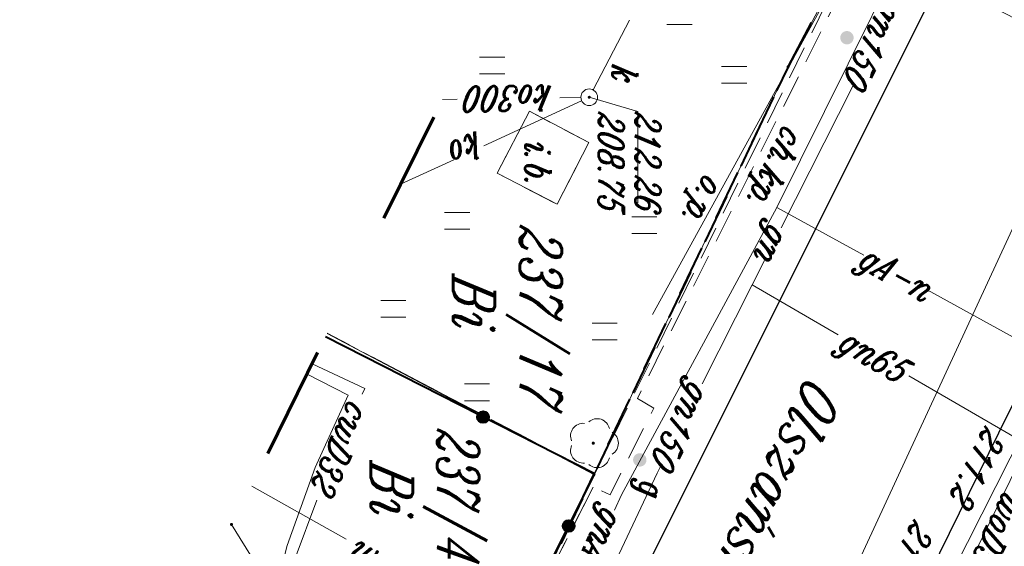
# Model space of a CAD drawing. Header units: millimetres. Extents: x -9598 to -9388, y -264557 to -264347.
# Tile 7 of 44: x -9527 to -9498, y -264499 to -264483. Entities that reach past the tile are written whole.
import ezdxf
from ezdxf.enums import TextEntityAlignment as Align

# ---------------------------------------------------------------- set-up
doc = ezdxf.new("R2010")
doc.units = ezdxf.units.MM
for name, pattern in [('Rakowicka 531_1 wstępna wersja$0$DGN Style 5', [7.845798, 3.362485, -4.483313]), ('Rakowicka 531_1 wstępna wersja$0$KTCR02-500', [1.5, 1, -0.5]), ('Rakowicka 531_1 wstępna wersja$0$KTJZ01-500', [2, 1.5, -0.5]), ('Rakowicka 531_1 wstępna wersja$0$PTTU04-500', [1.5, 1, -0.5])]:
    doc.linetypes.add(name, pattern=pattern)
doc.layers.add('-- RAMKA', color=11, linetype='Continuous')
for name, color, linetype, lineweight in [('Rakowicka 531_1 wstępna wersja$0$BUIB12_03', 250, 'Continuous', 0), ('Rakowicka 531_1 wstępna wersja$0$EGBD03', 250, 'Continuous', 0), ('Rakowicka 531_1 wstępna wersja$0$EGBO02', 250, 'Continuous', 0), ('Rakowicka 531_1 wstępna wersja$0$EGBU01', 250, 'Continuous', 0), ('Rakowicka 531_1 wstępna wersja$0$EPGPO_216', 7, 'Continuous', 0), ('Rakowicka 531_1 wstępna wersja$0$KTCR02', 250, 'Continuous', 0), ('Rakowicka 531_1 wstępna wersja$0$KTJZ01', 250, 'Continuous', 0), ('Rakowicka 531_1 wstępna wersja$0$KTKR01', 250, 'Continuous', 0), ('Rakowicka 531_1 wstępna wersja$0$KTOK05_01', 250, 'Continuous', 0), ('Rakowicka 531_1 wstępna wersja$0$KTUL01', 250, 'Continuous', 0), ('Rakowicka 531_1 wstępna wersja$0$OBOP02_01', 250, 'Continuous', 0), ('Rakowicka 531_1 wstępna wersja$0$OBOP05_02', 250, 'Continuous', 0), ('Rakowicka 531_1 wstępna wersja$0$PTTU04', 250, 'Continuous', 0), ('Rakowicka 531_1 wstępna wersja$0$SUPC_01', 250, 'Continuous', 0), ('Rakowicka 531_1 wstępna wersja$0$SUPE_01', 250, 'Continuous', 0), ('Rakowicka 531_1 wstępna wersja$0$SUPG_01', 250, 'Continuous', 0), ('Rakowicka 531_1 wstępna wersja$0$SUPK_01', 250, 'Continuous', 0), ('Rakowicka 531_1 wstępna wersja$0$SUPT_01', 250, 'Continuous', 0), ('Rakowicka 531_1 wstępna wersja$0$SUPW_01', 250, 'Continuous', 0), ('Rakowicka 531_1 wstępna wersja$0$SUUS15_03_E', 250, 'Continuous', 0), ('Rakowicka 531_1 wstępna wersja$0$SUUS15_05_K', 250, 'Continuous', 0), ('Rakowicka 531_1 wstępna wersja$0$SUUS25_G', 250, 'Continuous', 0), ('Rakowicka 531_1 wstępna wersja$0$Warstwa 2', 250, 'Continuous', 0), ('Rakowicka 531_1 wstępna wersja$0$Warstwa 5', 250, 'Continuous', 0)]:
    doc.layers.add(name, color=color, linetype=linetype, lineweight=lineweight)
for name, color, linetype, lineweight, true_color in [('Rakowicka 531_1 wstępna wersja$0$GEPPGD', 7, 'Continuous', 13, 0x008000), ('Rakowicka 531_1 wstępna wersja$0$GEPPGO', 7, 'Continuous', 13, 0x008000), ('Rakowicka 531_1 wstępna wersja$0$GULTPR', 7, 'Continuous', 13, 0xff9100), ('Rakowicka 531_1 wstępna wersja$0$GUPKSH', 7, 'Continuous', 0, 0x803300)]:
    doc.layers.add(name, color=color, linetype=linetype, lineweight=lineweight, true_color=true_color)
doc.styles.add('Rakowicka 531_1 wstępna wersja$0$Style-ITALIC_1250 I 0.20944', font='ITALIC_1250.shx', dxfattribs={"oblique": 12})

# ---------------------------------------------------------------- blocks, each defined once
blk = doc.blocks.new('Rakowicka 531_1 wstępna wersja$0$GEPPGO1_2')
at = {"layer": 'Rakowicka 531_1 wstępna wersja$0$GEPPGO', "linetype": 'Continuous', "lineweight": 13, "true_color": 0x008000}
blk.add_hatch(color=96, dxfattribs=at).paths.add_polyline_path([(0, -0.45), (-0.13906, -0.42798), (-0.2645, -0.36406), (-0.36406, -0.2645), (-0.42798, -0.13906), (-0.45, 0), (-0.42798, 0.13906), (-0.36406, 0.2645), (-0.2645, 0.36406), (-0.13906, 0.42798), (0, 0.45), (0.13906, 0.42798), (0.2645, 0.36406), (0.36406, 0.2645), (0.42798, 0.13906), (0.45, 0), (0.42798, -0.13906), (0.36406, -0.2645), (0.2645, -0.36406), (0.13906, -0.42798)])
blk = doc.blocks.new('Rakowicka 531_1 wstępna wersja$0$GULTPR1')
at = {"layer": 'Rakowicka 531_1 wstępna wersja$0$GULTPR', "color": 30, "linetype": 'Continuous', "lineweight": 13, "flags": 128}
for points in [[(34.91081, 5), (43.57107, 0)], [(0, 0), (50, 0)], [(33.57107, 0), (24.91081, -5)]]:
    blk.add_lwpolyline(points, dxfattribs=at)
blk = doc.blocks.new('Rakowicka 531_1 wstępna wersja$0$GUPKSH1')
at = {"layer": 'Rakowicka 531_1 wstępna wersja$0$GUPKSH', "linetype": 'Continuous', "lineweight": 13}
blk.add_hatch(color=36, dxfattribs=at).paths.add_polyline_path([(0, -0.45), (-0.11647, -0.43467), (-0.225, -0.38971), (-0.3182, -0.3182), (-0.38971, -0.225), (-0.43467, -0.11647), (-0.45, 0), (-0.43467, 0.11647), (-0.38971, 0.225), (-0.3182, 0.3182), (-0.225, 0.38971), (-0.11647, 0.43467), (0, 0.45), (0.11647, 0.43467), (0.225, 0.38971), (0.3182, 0.3182), (0.38971, 0.225), (0.43467, 0.11647), (0.45, 0), (0.43467, -0.11647), (0.38971, -0.225), (0.3182, -0.3182), (0.225, -0.38971), (0.11647, -0.43467)])
blk = doc.blocks.new('Rakowicka 531_1 wstępna wersja$0$OBOP02_01')
at = {"layer": 'Rakowicka 531_1 wstępna wersja$0$OBOP02_01', "linetype": 'Continuous', "lineweight": 13}
h = blk.add_hatch(color=96, dxfattribs=at)
edge = h.paths.add_edge_path()
edge.add_arc((0, 0), 0.05, 0, 360)
at = {"layer": 'Rakowicka 531_1 wstępna wersja$0$OBOP02_01', "color": 96, "linetype": 'Continuous', "lineweight": 13}
for centre, start, end in [((0, 0.375), 30.1471, 149.8529), ((-0.357, 0.116), 102.1471, 221.8529), ((0.357, 0.116), 318.1471, 77.8529), ((-0.22, -0.303), 174.1472, 293.8529), ((0.22, -0.303), 246.1471, 5.8529)]:
    blk.add_arc(centre, 0.375, start, end, dxfattribs=at)
blk = doc.blocks.new('Rakowicka 531_1 wstępna wersja$0$SUUS25_1')
at = {"layer": 'Rakowicka 531_1 wstępna wersja$0$SUUS25_G', "linetype": 'Continuous', "lineweight": 13}
h = blk.add_hatch(color=250, dxfattribs=at)
edge = h.paths.add_edge_path()
edge.add_arc((0, 0), 0.2, 0, 360)
blk = doc.blocks.new('Rakowicka 531_1 wstępna wersja$0$PTTU04_01')
at = {"layer": 'Rakowicka 531_1 wstępna wersja$0$PTTU04', "color": 250, "linetype": 'Continuous', "lineweight": 13}
for p, q in [((-0.25, -0.375), (-0.25, 0.375)), ((0.25, -0.375), (0.25, 0.375))]:
    blk.add_line(p, q, dxfattribs=at)
blk = doc.blocks.new('Rakowicka 531_1 wstępna wersja$0$SUUS15_05_K')
at = {"layer": 'Rakowicka 531_1 wstępna wersja$0$SUUS15_05_K', "color": 36, "linetype": 'Continuous', "lineweight": 13}
blk.add_circle((0, 0), 0.25, dxfattribs=at)
blk = doc.blocks.new('Rakowicka 531_1 wstępna wersja')
at = {"layer": 'Rakowicka 531_1 wstępna wersja$0$KTOK05_01', "linetype": 'Continuous', "lineweight": 40}
h = blk.add_hatch(color=250, dxfattribs=at)
edge = h.paths.add_edge_path()
edge.add_arc((7425391.205, 5549025.656), 0.17, 0, 360)
h = blk.add_hatch(color=250, dxfattribs=at)
edge = h.paths.add_edge_path()
edge.add_arc((7425387.951, 5549023.097), 0.17, 0, 360)
at = {"layer": 'Rakowicka 531_1 wstępna wersja$0$BUIB12_03', "color": 250, "linetype": 'Continuous', "lineweight": 13, "flags": 128}
blk.add_lwpolyline([(7425378.81, 5549024.48), (7425380.66, 5549023.52), (7425381.59, 5549025.31), (7425379.74, 5549026.26), (7425378.81, 5549024.48)], close=True, dxfattribs=at)
at = {"layer": 'Rakowicka 531_1 wstępna wersja$0$EGBD03', "color": 96, "linetype": 'Continuous', "lineweight": 13, "flags": 128}
for points in [[(7425413.498, 5549014.558), (7425408.86, 5549016.72), (7425402.04, 5549020.24), (7425394.96, 5549023.88), (7425389.67, 5549026.41), (7425377.48, 5549032.21), (7425364.05, 5549039.31)], [(7425352.387, 5549034.734), (7425355.7, 5549042.97), (7425363.81, 5549038.86), (7425364.05, 5549039.31), (7425377.48, 5549032.21), (7425389.67, 5549026.41), (7425385.452, 5549018.436)], [(7425385.452, 5549018.436), (7425389.67, 5549026.41), (7425394.96, 5549023.88), (7425402.04, 5549020.24), (7425398.14, 5549012.182)]]:
    blk.add_lwpolyline(points, dxfattribs=at)
at = {"layer": 'Rakowicka 531_1 wstępna wersja$0$EGBO02', "color": 96, "linetype": 'Continuous', "lineweight": 40}
for p, q in [((7425379.099, 5549031.44), (7425380.454, 5549030.795)), ((7425381.357, 5549030.366), (7425382.711, 5549029.721)), ((7425383.614, 5549029.291), (7425384.969, 5549028.647)), ((7425385.872, 5549028.217), (7425387.226, 5549027.573)), ((7425388.129, 5549027.143), (7425389.484, 5549026.499)), ((7425390.386, 5549026.068), (7425391.739, 5549025.42))]:
    blk.add_line(p, q, dxfattribs=at)
at = {"layer": 'Rakowicka 531_1 wstępna wersja$0$EGBO02', "color": 96, "linetype": 'Continuous', "lineweight": 40, "flags": 128}
blk.add_lwpolyline([(7425376.855, 5549032.54), (7425377.48, 5549032.21), (7425378.196, 5549031.869)], dxfattribs=at)
at = {"layer": 'Rakowicka 531_1 wstępna wersja$0$EPGPO_216', "color": 8, "linetype": 'Continuous', "lineweight": 40}
for p, q in [((7425377.479, 5549032.21), (7425376.153, 5549032.911)), ((7425379.737, 5549031.136), (7425378.382, 5549031.781)), ((7425381.994, 5549030.062), (7425380.64, 5549030.707)), ((7425384.252, 5549028.988), (7425382.897, 5549029.633)), ((7425386.509, 5549027.914), (7425385.155, 5549028.558)), ((7425388.767, 5549026.84), (7425387.412, 5549027.484))]:
    blk.add_line(p, q, dxfattribs=at)
at = {"layer": 'Rakowicka 531_1 wstępna wersja$0$EPGPO_216', "color": 8, "linetype": 'Continuous', "lineweight": 40, "flags": 128}
blk.add_lwpolyline([(7425391.023, 5549025.763), (7425389.67, 5549026.41), (7425389.67, 5549026.41)], dxfattribs=at)
at = {"layer": 'Rakowicka 531_1 wstępna wersja$0$GEPPGD', "color": 250, "linetype": 'Rakowicka 531_1 wstępna wersja$0$DGN Style 5', "lineweight": 70, "flags": 128}
blk.add_lwpolyline([(7425284.958, 5549147.04), (7425252.6, 5549083.92), (7425409.418, 5549006.623), (7425423.137, 5549033.307), (7425330.222, 5549078.944), (7425348.524, 5549115.33), (7425284.958, 5549147.04)], close=True, dxfattribs=at)
at = {"layer": 'Rakowicka 531_1 wstępna wersja$0$KTCR02', "color": 250, "linetype": 'Rakowicka 531_1 wstępna wersja$0$KTCR02-500', "lineweight": 13, "flags": 128}
blk.add_lwpolyline([(7425356.71, 5549043.03), (7425357.13, 5549043.42), (7425357.95, 5549043.83), (7425358.74, 5549044), (7425360.26, 5549043.83), (7425361.86, 5549043.22), (7425363.37, 5549042.5), (7425390.57, 5549028.92), (7425395.4, 5549026.5), (7425401.56, 5549023.41), (7425401.9, 5549021.29), (7425401.55, 5549020.59), (7425394.96, 5549023.88), (7425390.04, 5549026.39), (7425390.27, 5549026.89), (7425387.68, 5549028.2), (7425387.39, 5549027.71), (7425374.13, 5549034.34), (7425374.38, 5549034.77), (7425372.6, 5549035.65), (7425372.242, 5549034.976)], dxfattribs=at)
at = {"layer": 'Rakowicka 531_1 wstępna wersja$0$KTJZ01', "color": 250, "linetype": 'Rakowicka 531_1 wstępna wersja$0$KTJZ01-500', "lineweight": 13, "flags": 128}
for points in [[(7425302.84, 5549081.09), (7425303.26, 5549080.9), (7425315.16, 5549074.94), (7425320.45, 5549072.38), (7425324.79, 5549070.18), (7425329.97, 5549067.64), (7425348.54, 5549058.38), (7425354.22, 5549055.61), (7425357.67, 5549053.91), (7425362.03, 5549051.7), (7425363.18, 5549051.07), (7425368.65, 5549048.38), (7425372.69, 5549046.37), (7425377.06, 5549044.2), (7425384.6, 5549040.44), (7425387.82, 5549038.8), (7425393.82, 5549035.85), (7425394.13, 5549035.69), (7425398.63, 5549033.36), (7425412.124, 5549026.776), (7425418.203, 5549023.709)], [(7425414.729, 5549016.952), (7425410.91, 5549018.76), (7425408.349, 5549019.931), (7425407.59, 5549020.4), (7425401.56, 5549023.41), (7425395.4, 5549026.5), (7425390.57, 5549028.92), (7425363.37, 5549042.5), (7425361.86, 5549043.22), (7425360.26, 5549043.83), (7425358.74, 5549044), (7425357.95, 5549043.83), (7425357.13, 5549043.42), (7425356.71, 5549043.03)], [(7425393.82, 5549035.85), (7425387.82, 5549038.8)], [(7425389.65, 5549026.44), (7425385.444, 5549018.44)], [(7425408.199, 5549007.223), (7425408.18, 5549008.8), (7425408.51, 5549015.61), (7425405.18, 5549017.48), (7425400.68, 5549019.75), (7425401.55, 5549020.59), (7425394.96, 5549023.88), (7425390.04, 5549026.39)]]:
    blk.add_lwpolyline(points, dxfattribs=at)
at = {"layer": 'Rakowicka 531_1 wstępna wersja$0$KTKR01', "color": 250, "linetype": 'Continuous', "lineweight": 30, "flags": 128}
for points in [[(7425302.84, 5549081.09), (7425303.26, 5549080.9), (7425315.16, 5549074.94), (7425320.45, 5549072.38), (7425324.79, 5549070.18), (7425329.97, 5549067.64), (7425348.54, 5549058.38), (7425354.22, 5549055.61), (7425357.67, 5549053.91), (7425362.03, 5549051.7), (7425363.18, 5549051.07), (7425368.65, 5549048.38), (7425372.69, 5549046.37), (7425377.06, 5549044.2), (7425384.6, 5549040.44), (7425387.82, 5549038.8), (7425393.82, 5549035.85), (7425394.13, 5549035.69), (7425398.63, 5549033.36), (7425412.124, 5549026.776), (7425418.203, 5549023.709)], [(7425414.729, 5549016.952), (7425410.91, 5549018.76), (7425408.349, 5549019.931), (7425407.59, 5549020.4), (7425401.56, 5549023.41), (7425395.4, 5549026.5), (7425390.57, 5549028.92), (7425363.37, 5549042.5), (7425361.86, 5549043.22), (7425360.26, 5549043.83), (7425358.74, 5549044), (7425357.95, 5549043.83), (7425357.13, 5549043.42), (7425356.71, 5549043.03), (7425356.34, 5549042.65), (7425355.37, 5549041.75), (7425355.12, 5549041.34), (7425354.07, 5549038.72), (7425352.442, 5549034.707)]]:
    blk.add_lwpolyline(points, dxfattribs=at)
at = {"layer": 'Rakowicka 531_1 wstępna wersja$0$KTOK05_01', "color": 250, "linetype": 'Continuous', "lineweight": 40}
for p, q in [((7425389.65, 5549026.44), (7425385.556, 5549018.385)), ((7425401.25, 5549020.59), (7425389.65, 5549026.44))]:
    blk.add_line(p, q, dxfattribs=at)
for centre, radius in [((7425391.205, 5549025.656), 0.175), ((7425391.205, 5549025.656), 0.17), ((7425387.951, 5549023.097), 0.175), ((7425387.951, 5549023.097), 0.17)]:
    blk.add_circle(centre, radius, dxfattribs=at)
at = {"layer": 'Rakowicka 531_1 wstępna wersja$0$OBOP05_02', "color": 250, "linetype": 'Continuous', "lineweight": 13}
blk.add_line((7425374.28, 5549033.99), (7425384.88, 5549028.16), dxfattribs=at)
at = {"layer": 'Rakowicka 531_1 wstępna wersja$0$PTTU04', "color": 250, "linetype": 'Rakowicka 531_1 wstępna wersja$0$PTTU04-500', "lineweight": 13, "flags": 128}
blk.add_lwpolyline([(7425373.324, 5549024.414), (7425374.42, 5549026.66), (7425369.77, 5549028.95), (7425371.18, 5549032.05), (7425371.6, 5549031.7), (7425372.69, 5549033.68), (7425371.82, 5549034.18), (7425372.244, 5549034.978), (7425374.28, 5549033.99), (7425374.28, 5549033.99), (7425389.65, 5549026.44), (7425385.444, 5549018.44)], dxfattribs=at)
blk.add_lwpolyline([(7425378.81, 5549024.48), (7425380.66, 5549023.52), (7425381.59, 5549025.31), (7425379.74, 5549026.26), (7425378.81, 5549024.48)], close=True, dxfattribs=at)
at = {"layer": 'Rakowicka 531_1 wstępna wersja$0$SUPC_01', "color": 212, "linetype": 'Continuous', "lineweight": 13, "flags": 128}
for points in [[(7425386.354, 5549017.991), (7425387.1, 5549019.56), (7425387.265, 5549019.486)], [(7425386.665, 5549017.838), (7425387.29, 5549019.07), (7425389.46, 5549018.08), (7425391.79, 5549017.24), (7425394.12, 5549016.648)], [(7425390.432, 5549018.128), (7425392.17, 5549017.48), (7425395.33, 5549016.65), (7425397.29, 5549016.4), (7425399, 5549016.2)]]:
    blk.add_lwpolyline(points, dxfattribs=at)
at = {"layer": 'Rakowicka 531_1 wstępna wersja$0$SUPE_01', "color": 1, "linetype": 'Continuous', "lineweight": 13, "flags": 128}
for points in [[(7425383.17, 5549042.164), (7425387.76, 5549039.86), (7425396.11, 5549035.793)], [(7425400.045, 5549033.346), (7425388.35, 5549039.27), (7425386.67, 5549040.11)]]:
    blk.add_lwpolyline(points, dxfattribs=at)
at = {"layer": 'Rakowicka 531_1 wstępna wersja$0$SUPG_01', "color": 52, "linetype": 'Continuous', "lineweight": 13, "flags": 128}
for points in [[(7425384.151, 5549036.362), (7425391.122, 5549049.032)], [(7425386.713, 5549035.818), (7425393.04, 5549046.73), (7425392.78, 5549047.16), (7425391.19, 5549047.87), (7425391.602, 5549048.796)], [(7425370.212, 5549037.557), (7425381.68, 5549031.87)], [(7425381.68, 5549031.87), (7425383.113, 5549034.475)], [(7425382.29, 5549032.005), (7425378.06, 5549034.145)], [(7425384, 5549031.14), (7425385.487, 5549033.704)], [(7425381.68, 5549031.87), (7425390.27, 5549027.23), (7425390.731, 5549027.021)], [(7425384, 5549031.14), (7425383.274, 5549031.507)], [(7425384, 5549031.14), (7425386.96, 5549029.647)], [(7425389.451, 5549028.39), (7425389.63, 5549028.3), (7425403.075, 5549021.961)]]:
    blk.add_lwpolyline(points, dxfattribs=at)
at = {"layer": 'Rakowicka 531_1 wstępna wersja$0$SUPK_01', "color": 36, "linetype": 'Continuous', "lineweight": 13, "flags": 128}
for points in [[(7425378.062, 5549040.892), (7425396.36, 5549032.42), (7425401.34, 5549030.03), (7425401.614, 5549029.984)], [(7425378.169, 5549026.386), (7425376.089, 5549027.476)], [(7425378.404, 5549025.388), (7425378.394, 5549026.02)], [(7425378.495, 5549026.043), (7425379.844, 5549023.119)], [(7425378.458, 5549021.883), (7425378.451, 5549022.327)], [(7425380.256, 5549022.227), (7425380.991, 5549020.635)], [(7425391.16, 5549015.58), (7425393.624, 5549017.103)]]:
    blk.add_lwpolyline(points, dxfattribs=at)
at = {"layer": 'Rakowicka 531_1 wstępna wersja$0$SUPW_01', "color": 5, "linetype": 'Continuous', "lineweight": 13, "flags": 128}
blk.add_lwpolyline([(7425391.595, 5549019.006), (7425390.018, 5549016.185)], dxfattribs=at)
at = {"layer": 'Rakowicka 531_1 wstępna wersja$0$SUUS15_05_K', "color": 36, "linetype": 'Continuous', "lineweight": 13, "flags": 128}
blk.add_lwpolyline([(7425378.39, 5549026.27), (7425378.817, 5549027.722), (7425381.544, 5549027.722)], dxfattribs=at)
at = {"layer": 'Rakowicka 531_1 wstępna wersja$0$OBOP02_01', "color": 96, "linetype": 'Continuous', "lineweight": 13}
blk.add_blockref('Rakowicka 531_1 wstępna wersja$0$OBOP02_01', (7425388.73, 5549026.39), dxfattribs=at)
at = {"layer": 'Rakowicka 531_1 wstępna wersja$0$PTTU04', "color": 250, "linetype": 'Continuous', "lineweight": 13}
for p in [(7425377.722, 5549030.599), (7425375.966, 5549028.965), (7425382.21, 5549027.918), (7425385.393, 5549026.732), (7425377.437, 5549023.368), (7425387.21, 5549022.918), (7425382.083, 5549022.323), (7425384.71, 5549020.418)]:
    blk.add_blockref('Rakowicka 531_1 wstępna wersja$0$PTTU04_01', p, dxfattribs=at)
at = {"layer": 'Rakowicka 531_1 wstępna wersja$0$SUPT_01', "color": 30, "linetype": 'Continuous', "lineweight": 13, "xscale": 0.1, "yscale": 0.1, "zscale": 0.1, "rotation": 62.48966565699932}
blk.add_blockref('Rakowicka 531_1 wstępna wersja$0$GULTPR1', (7425373.74, 5549034.57), dxfattribs=at)
at = {"layer": 'Rakowicka 531_1 wstępna wersja$0$SUUS15_05_K', "color": 36, "linetype": 'Continuous', "lineweight": 13}
blk.add_blockref('Rakowicka 531_1 wstępna wersja$0$SUUS15_05_K', (7425378.39, 5549026.27), dxfattribs=at)
at = {"layer": 'Rakowicka 531_1 wstępna wersja$0$SUUS15_05_K', "color": 36, "linetype": 'Continuous', "lineweight": 13, "xscale": 0.1, "yscale": 0.1, "zscale": 0.1}
for p in [(7425378.39, 5549026.27), (7425391.16, 5549015.58)]:
    blk.add_blockref('Rakowicka 531_1 wstępna wersja$0$GUPKSH1', p, dxfattribs=at)
at = {"layer": 'Rakowicka 531_1 wstępna wersja$0$SUUS25_G', "color": 250, "linetype": 'Continuous', "lineweight": 13}
for p, rotation in [((7425376.61, 5549033.97), 60.11327716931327), ((7425389.23, 5549027.78), 61.89352499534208)]:
    blk.add_blockref('Rakowicka 531_1 wstępna wersja$0$SUUS25_1', p, dxfattribs=dict(at, rotation=rotation))
at = {"layer": 'Rakowicka 531_1 wstępna wersja$0$Warstwa 2', "color": 96, "linetype": 'Continuous', "lineweight": 13, "true_color": 0x008000, "xscale": 0.1, "yscale": 0.1, "zscale": 0.1}
for p in [(7425377.48, 5549032.21), (7425389.67, 5549026.41)]:
    blk.add_blockref('Rakowicka 531_1 wstępna wersja$0$GEPPGO1_2', p, dxfattribs=at)
at = {"layer": 'Rakowicka 531_1 wstępna wersja$0$BUIB12_03', "color": 250, "linetype": 'Continuous', "lineweight": 13, "insert": (7425379.665, 5549024.36), "char_height": 0.75, "attachment_point": 7, "rotation": 359.9998, "line_spacing_factor": 0.6, "style": 'Rakowicka 531_1 wstępna wersja$0$Style-ITALIC_1250 I 0.20944'}
blk.add_mtext('\\H1x;\\W0.8;i.b.', dxfattribs=at)
at = {"layer": 'Rakowicka 531_1 wstępna wersja$0$EGBD03', "color": 96, "linetype": 'Continuous', "lineweight": 30, "char_height": 1.25, "attachment_point": 7, "rotation": 359.9998, "line_spacing_factor": 0.6, "style": 'Rakowicka 531_1 wstępna wersja$0$Style-ITALIC_1250 I 0.20944'}
for s, insert in [('\\H1x;\\W0.8;237/17', (7425382.187, 5549023.784)), ('\\H1x;\\W0.8;237/4', (7425388.274, 5549021.31))]:
    blk.add_mtext(s, dxfattribs=dict(at, insert=insert))
at = {"layer": 'Rakowicka 531_1 wstępna wersja$0$EGBU01', "color": 96, "linetype": 'Continuous', "lineweight": 30, "char_height": 1.25, "attachment_point": 7, "rotation": 359.9998, "line_spacing_factor": 0.6, "style": 'Rakowicka 531_1 wstępna wersja$0$Style-ITALIC_1250 I 0.20944'}
for insert in [(7425383.654, 5549022.199), (7425389.233, 5549019.746)]:
    blk.add_mtext('\\H1x;\\W0.8;Bi', dxfattribs=dict(at, insert=insert))
at = {"layer": 'Rakowicka 531_1 wstępna wersja$0$KTCR02', "color": 250, "linetype": 'Continuous', "lineweight": 13, "style": 'Rakowicka 531_1 wstępna wersja$0$Style-ITALIC_1250 I 0.20944', "oblique": 12, "width": 0.8}
blk.add_text('ch.kp.', height=0.75, rotation=333.5228, dxfattribs=at).set_placement((7425380.349, 5549031.512), align=Align.CENTER)
at = {"layer": 'Rakowicka 531_1 wstępna wersja$0$KTUL01', "color": 250, "linetype": 'Continuous', "lineweight": 30, "style": 'Rakowicka 531_1 wstępna wersja$0$Style-ITALIC_1250 I 0.20944', "oblique": 12, "width": 0.8}
blk.add_text('Olszańska', height=1.25, rotation=333.6418, dxfattribs=at).set_placement((7425386.694, 5549032.801))
at = {"layer": 'Rakowicka 531_1 wstępna wersja$0$OBOP05_02', "color": 250, "linetype": 'Continuous', "lineweight": 13, "style": 'Rakowicka 531_1 wstępna wersja$0$Style-ITALIC_1250 I 0.20944', "oblique": 12, "width": 0.8}
blk.add_text('o.p.', height=0.75, rotation=331.1892, dxfattribs=at).set_placement((7425380.637, 5549029.737))
at = {"layer": 'Rakowicka 531_1 wstępna wersja$0$SUPC_01', "color": 212, "linetype": 'Continuous', "lineweight": 13, "style": 'Rakowicka 531_1 wstępna wersja$0$Style-ITALIC_1250 I 0.20944', "oblique": 12, "width": 0.8}
blk.add_text('cwD32', height=0.75, rotation=335.9558, dxfattribs=at).set_placement((7425388.867, 5549018.85), align=Align.MIDDLE_CENTER)
at = {"layer": 'Rakowicka 531_1 wstępna wersja$0$SUPG_01', "color": 250, "linetype": 'Continuous', "lineweight": 13, "style": 'Rakowicka 531_1 wstępna wersja$0$Style-ITALIC_1250 I 0.20944', "oblique": 12, "width": 0.8}
for s, rotation, p in [('gA-n', 61.1828, (7425383.632, 5549035.419)), ('gn65', 59.8923, (7425386.1, 5549034.761)), ('gn150', 333.1637, (7425376.814, 5549034.772)), ('gn', 333.1637, (7425382.782, 5549031.756)), ('gn150', 333.2318, (7425388.206, 5549029.019)), ('gnA125-n', 335.5655, (7425392.777, 5549026.105))]:
    blk.add_text(s, height=0.75, rotation=rotation, dxfattribs=at).set_placement(p, align=Align.MIDDLE_CENTER)
at = {"layer": 'Rakowicka 531_1 wstępna wersja$0$SUPK_01', "color": 36, "linetype": 'Continuous', "lineweight": 13, "style": 'Rakowicka 531_1 wstępna wersja$0$Style-ITALIC_1250 I 0.20944', "oblique": 12, "width": 0.8}
blk.add_text('ko300', height=0.75, rotation=270.8928, dxfattribs=at).set_placement((7425378.428, 5549023.858), align=Align.MIDDLE_CENTER)
at = {"layer": 'Rakowicka 531_1 wstępna wersja$0$SUPK_01', "color": 36, "linetype": 'Continuous', "lineweight": 13, "insert": (7425379.937, 5549022.621), "char_height": 0.75, "attachment_point": 5, "rotation": 294.7751, "line_spacing_factor": 0.6, "style": 'Rakowicka 531_1 wstępna wersja$0$Style-ITALIC_1250 I 0.20944'}
blk.add_mtext('\\H1x;\\W0.8;ko', dxfattribs=at)
at = {"layer": 'Rakowicka 531_1 wstępna wersja$0$SUPW_01', "color": 5, "linetype": 'Continuous', "lineweight": 13, "style": 'Rakowicka 531_1 wstępna wersja$0$Style-ITALIC_1250 I 0.20944', "oblique": 12, "width": 0.8}
for s, rotation, p in [('woD50-n', 334.0185, (7425392.123, 5549038.125)), ('woD63', 60.7901, (7425392.413, 5549020.468))]:
    blk.add_text(s, height=0.75, rotation=rotation, dxfattribs=at).set_placement(p, align=Align.MIDDLE_CENTER)
at = {"layer": 'Rakowicka 531_1 wstępna wersja$0$SUUS15_03_E', "color": 1, "linetype": 'Continuous', "lineweight": 13, "insert": (7425388.185, 5549038.102), "char_height": 0.75, "attachment_point": 7, "rotation": 333.1379, "line_spacing_factor": 0.6, "style": 'Rakowicka 531_1 wstępna wersja$0$Style-ITALIC_1250 I 0.20944'}
blk.add_mtext('\\H1x;\\W0.8;211.2', dxfattribs=at)
at = {"layer": 'Rakowicka 531_1 wstępna wersja$0$SUUS15_05_K', "color": 36, "linetype": 'Continuous', "lineweight": 13, "char_height": 0.75, "attachment_point": 7, "rotation": 359.9998, "line_spacing_factor": 0.6, "style": 'Rakowicka 531_1 wstępna wersja$0$Style-ITALIC_1250 I 0.20944'}
for s, insert in [('\\H1x;\\W0.8;212.26', (7425378.817, 5549027.644)), ('\\H1x;\\W0.8;k', (7425377.38, 5549026.95)), ('\\H1x;\\W0.8;208.75', (7425378.817, 5549026.549))]:
    blk.add_mtext(s, dxfattribs=dict(at, insert=insert))
at = {"layer": 'Rakowicka 531_1 wstępna wersja$0$SUUS25_G', "color": 250, "linetype": 'Continuous', "lineweight": 13, "insert": (7425389.811, 5549027.53), "char_height": 0.75, "attachment_point": 7, "rotation": 359.9998, "line_spacing_factor": 0.6, "style": 'Rakowicka 531_1 wstępna wersja$0$Style-ITALIC_1250 I 0.20944'}
blk.add_mtext('\\H1x;\\W0.8;g', dxfattribs=at)
at = {"layer": 'Rakowicka 531_1 wstępna wersja$0$Warstwa 5', "color": 250, "linetype": 'Continuous', "lineweight": 13, "insert": (7425390.988, 5549035.971), "char_height": 0.75, "attachment_point": 7, "rotation": 332.5419, "line_spacing_factor": 0.6, "style": 'Rakowicka 531_1 wstępna wersja$0$Style-ITALIC_1250 I 0.20944'}
blk.add_mtext('\\H1x;\\W0.8;211.67', dxfattribs=at)

msp = doc.modelspace()

# ---------------------------------------------------------------- block references
at = {"layer": '-- RAMKA', "rotation": 270}
msp.add_blockref('Rakowicka 531_1 wstępna wersja', (-5558536.267, 7160892.827), dxfattribs=at)

doc.saveas('drawing.dxf')
